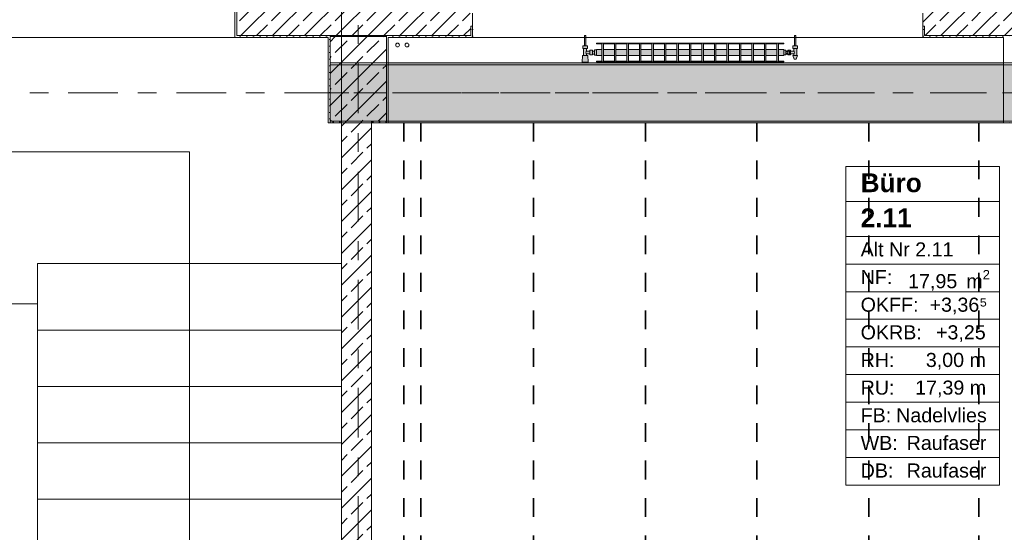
# Model space of a CAD drawing. Header units: metres. Extents: x -3.6 to 84.5, y -11 to 16.8.
# Tile 65 of 137: x 13.1 to 18.4, y 10.8 to 13.5. Entities that reach past the tile are written whole.
import ezdxf

# ---------------------------------------------------------------- set-up
doc = ezdxf.new("R2010")
doc.units = ezdxf.units.M
doc.header["$MEASUREMENT"] = 0
doc.linetypes.add('Achse', pattern=[0.2, 0.1, -0.05, 0, -0.05])
doc.linetypes.add('Strichlinie doppelt', pattern=[0.546806, 0.264583, -0.105833, 0.070556, -0.105833])
for name, color, linetype in [('155 - Bemaßung_ Beschriftung.Ausbau - Deckenelemente', 7, 'Continuous'), ('401 - Zone.Raum_ Raumbegrenzung_ Whg.', 7, 'Continuous'), ('451 - Universal.Achsen Raster', 7, 'Continuous'), ('604 - Struktur.Wand Aussen', 7, 'Continuous'), ('605 - Struktur.Wand Innen', 7, 'Continuous'), ('607 - Struktur.Stütze', 7, 'Continuous'), ('608 - Struktur.Träger', 7, 'Continuous'), ('610 - Struktur.Treppe_ Rampe', 7, 'Continuous'), ('801 - HKLSE.Heizung_ Klima_ Lüftung', 7, 'Continuous')]:
    doc.layers.add(name, color=color, linetype=linetype)
doc.styles.add('ERSTELLTER_STIL_1', font='txt')
doc.styles.add('ERSTELLTER_STIL_2', font='txt')
pattern_1 = [(45, (0, 0), (-0.0848528, 0.0848528), []), (45, (-0.04243, 0.04243), (-0.0848528, 0.0848528), [0.09, -0.03])]
pattern_2 = [(45, (0, 0), (-0.01767767, 0.01767767), [0, -0.025])]

msp = doc.modelspace()

# ---------------------------------------------------------------- hatches: boundary and pattern name
at = {"layer": '604 - Struktur.Wand Aussen', "linetype": 'Continuous', "lineweight": 0, "true_color": 0x000000}
h = msp.add_hatch(dxfattribs=at)
h.set_pattern_fill('Beton__Stahlbeton_0001', color=18, style=0, pattern_type=2)
h.set_pattern_definition(pattern_1)
h.paths.add_polyline_path([(14.273, 13.61), (14.283, 13.61), (14.283, 13.455), (15.53, 13.455), (15.53, 13.505), (15.54, 13.505), (15.54, 13.575), (15.53, 13.575), (15.5, 13.575), (15.5, 13.695), (14.273, 13.695)])
h = msp.add_hatch(dxfattribs=at)
h.set_pattern_fill('Beton__Stahlbeton_0001', color=18, style=0, pattern_type=2)
h.set_pattern_definition(pattern_1)
h.paths.add_polyline_path([(17.94, 13.505), (17.95, 13.505), (17.95, 13.455), (19.13, 13.455), (19.13, 13.505), (19.14, 13.505), (19.14, 13.575), (19.13, 13.575), (19.1, 13.575), (19.1, 13.695), (17.98, 13.695), (17.98, 13.575), (17.95, 13.575), (17.94, 13.575)])
h = msp.add_hatch(dxfattribs=at)
h.set_pattern_fill('Gips_0001', color=18, style=0, pattern_type=2)
h.set_pattern_definition(pattern_2)
h.paths.add_polyline_path([(14.283, 13.445), (14.283, 13.61), (14.273, 13.61), (14.273, 13.445)])
h = msp.add_hatch(dxfattribs=at)
h.set_pattern_fill('Gips_0001', color=18, style=0, pattern_type=2)
h.set_pattern_definition(pattern_2)
h.paths.add_polyline_path([(15.53, 13.445), (15.54, 13.445), (15.54, 13.505), (15.53, 13.505)])
h = msp.add_hatch(dxfattribs=at)
h.set_pattern_fill('Gips_0001', color=18, style=0, pattern_type=2)
h.set_pattern_definition(pattern_2)
h.paths.add_polyline_path([(17.95, 13.445), (17.95, 13.505), (17.94, 13.505), (17.94, 13.445)])
h = msp.add_hatch(dxfattribs=at)
h.set_pattern_fill('Gips_0001', color=18, style=0, pattern_type=2)
h.set_pattern_definition(pattern_2)
h.paths.add_polyline_path([(14.283, 13.445), (14.77, 13.445), (14.77, 13.455), (14.283, 13.455)])
h = msp.add_hatch(dxfattribs=at)
h.set_pattern_fill('Gips_0001', color=18, style=0, pattern_type=2)
h.set_pattern_definition(pattern_2)
h.paths.add_polyline_path([(15.09, 13.445), (15.53, 13.445), (15.53, 13.455), (15.09, 13.455)])
h = msp.add_hatch(dxfattribs=at)
h.set_pattern_fill('Gips_0001', color=18, style=0, pattern_type=2)
h.set_pattern_definition(pattern_2)
h.paths.add_polyline_path([(17.95, 13.445), (18.37, 13.445), (18.37, 13.455), (17.95, 13.455)])
at = {"layer": '605 - Struktur.Wand Innen', "linetype": 'Continuous', "lineweight": 0, "true_color": 0x000000}
h = msp.add_hatch(dxfattribs=at)
h.set_pattern_fill('Beton__Stahlbeton_0001', color=18, style=0, pattern_type=2)
h.set_pattern_definition(pattern_1)
h.paths.add_polyline_path([(15, 13), (14.84, 13), (14.84, 8.5), (15, 8.5)])
at = {"layer": '607 - Struktur.Stütze', "linetype": 'Continuous', "lineweight": 0, "true_color": 0x000000}
h = msp.add_hatch(dxfattribs=at)
h.set_pattern_fill('Gips_0001', color=18, style=0, pattern_type=2)
h.set_pattern_definition(pattern_2)
h.paths.add_polyline_path([(14.77, 13.455), (14.77, 13.445), (14.78, 13.445), (14.78, 13.45), (15.08, 13.45), (15.08, 13.445), (15.09, 13.445), (15.09, 13.455)])
h = msp.add_hatch(dxfattribs=at)
h.set_pattern_fill('Gips_0001', color=18, style=0, pattern_type=2)
h.set_pattern_definition(pattern_2)
h.paths.add_polyline_path([(14.78, 13.445), (14.77, 13.445), (14.77, 12.99), (14.84, 12.99), (14.84, 13), (14.78, 13)])
h = msp.add_hatch(dxfattribs=at)
h.set_pattern_fill('Beton__Stahlbeton_0001', color=18, style=0, pattern_type=2)
h.set_pattern_definition(pattern_1)
h.paths.add_polyline_path([(14.78, 13), (15.08, 13), (15.08, 13.45), (14.78, 13.45)])
h = msp.add_hatch(dxfattribs=at)
h.set_pattern_fill('Gips_0001', color=18, style=0, pattern_type=2)
h.set_pattern_definition(pattern_2)
h.paths.add_polyline_path([(15, 12.99), (15.09, 12.99), (15.09, 13.445), (15.08, 13.445), (15.08, 13), (15, 13)])
h = msp.add_hatch(dxfattribs=at)
h.set_pattern_fill('Gips_0001', color=18, style=0, pattern_type=2)
h.set_pattern_definition(pattern_2)
h.paths.add_polyline_path([(18.37, 13.445), (18.38, 13.445), (18.38, 13.45), (18.68, 13.45), (18.68, 13.445), (18.69, 13.445), (18.69, 13.455), (18.37, 13.455)])
h = msp.add_hatch(dxfattribs=at)
h.set_pattern_fill('Gips_0001', color=18, style=0, pattern_type=2)
h.set_pattern_definition(pattern_2)
h.paths.add_polyline_path([(18.37, 13.445), (18.37, 12.99), (18.47, 12.99), (18.47, 13), (18.38, 13), (18.38, 13.445)])
at = {"layer": '608 - Struktur.Träger', "linetype": 'Continuous', "lineweight": 0, "true_color": 0x000000}
h = msp.add_hatch(dxfattribs=at)
h.set_pattern_fill('Beton__Stahlbeton_0001', color=18, style=0, pattern_type=2)
h.set_pattern_definition(pattern_1)
h.paths.add_polyline_path([(15.09, 13.3), (14.78, 13.3), (14.78, 13), (15.09, 13), (18.37, 13), (18.69, 13), (21.97, 13), (22.29, 13), (25.57, 13), (25.89, 13), (29.17, 13), (29.49, 13), (32.77, 13), (33.09, 13), (36.37, 13), (36.69, 13), (39.97, 13), (40.29, 13), (43.57, 13), (43.89, 13), (47.17, 13), (47.48, 13), (47.48, 13.3), (47.17, 13.3), (43.89, 13.3), (43.57, 13.3), (40.29, 13.3), (39.97, 13.3), (36.69, 13.3), (36.37, 13.3), (33.09, 13.3), (32.77, 13.3), (29.49, 13.3), (29.17, 13.3), (25.89, 13.3), (25.57, 13.3), (22.29, 13.3), (21.97, 13.3), (18.69, 13.3), (18.37, 13.3)])
h = msp.add_hatch(dxfattribs=at)
h.set_pattern_fill('Gips_0001', color=18, style=0, pattern_type=2)
h.set_pattern_definition(pattern_2)
h.paths.add_polyline_path([(15.09, 13.31), (15.09, 13.3), (18.37, 13.3), (18.37, 13.31)])
h = msp.add_hatch(dxfattribs=at)
h.set_pattern_fill('Gips_0001', color=18, style=0, pattern_type=2)
h.set_pattern_definition(pattern_2)
h.paths.add_polyline_path([(15.09, 13), (15.09, 12.99), (18.37, 12.99), (18.37, 13)])
at = {"layer": '801 - HKLSE.Heizung_ Klima_ Lüftung', "linetype": 'Continuous', "lineweight": 0, "true_color": 0x3a3a3a}
for points in [[(16.2, 13.3503), (16.2, 13.3797), (16.19, 13.3797), (16.19, 13.373), (16.18, 13.373), (16.18, 13.378), (16.165, 13.378), (16.165, 13.372), (16.148, 13.372), (16.148, 13.386), (16.152, 13.386), (16.152, 13.4), (16.144, 13.4), (16.144, 13.455), (16.136, 13.455), (16.136, 13.4), (16.128, 13.4), (16.128, 13.386), (16.132, 13.386), (16.132, 13.349), (16.126, 13.349), (16.124, 13.314), (16.156, 13.314), (16.154, 13.349), (16.148, 13.349), (16.148, 13.358), (16.165, 13.358), (16.165, 13.352), (16.18, 13.352), (16.18, 13.357), (16.19, 13.357), (16.19, 13.3503)], [(17.2, 13.352), (17.21, 13.352), (17.21, 13.357), (17.22, 13.357), (17.22, 13.352), (17.235, 13.352), (17.235, 13.358), (17.252, 13.358), (17.252, 13.349), (17.248, 13.349), (17.255, 13.329), (17.265, 13.329), (17.272, 13.349), (17.268, 13.349), (17.268, 13.386), (17.272, 13.386), (17.272, 13.4), (17.264, 13.4), (17.264, 13.455), (17.256, 13.455), (17.256, 13.4), (17.248, 13.4), (17.248, 13.386), (17.252, 13.386), (17.252, 13.372), (17.235, 13.372), (17.235, 13.378), (17.22, 13.378), (17.22, 13.373), (17.21, 13.373), (17.21, 13.378), (17.2, 13.378)], [(16.2, 13.3817), (16.2, 13.3483), (16.2292, 13.3483), (16.2292, 13.3192), (16.2008, 13.3192), (16.2008, 13.315), (16.2658, 13.315), (16.2658, 13.3192), (16.2375, 13.3192), (16.2375, 13.3483), (16.2958, 13.3483), (16.2958, 13.3192), (16.2675, 13.3192), (16.2675, 13.315), (16.3325, 13.315), (16.3325, 13.3192), (16.3042, 13.3192), (16.3042, 13.3483), (16.3625, 13.3483), (16.3625, 13.3192), (16.3342, 13.3192), (16.3342, 13.315), (16.3992, 13.315), (16.3992, 13.3192), (16.3708, 13.3192), (16.3708, 13.3483), (16.4292, 13.3483), (16.4292, 13.3192), (16.4008, 13.3192), (16.4008, 13.315), (16.4658, 13.315), (16.4658, 13.3192), (16.4375, 13.3192), (16.4375, 13.3483), (16.4958, 13.3483), (16.4958, 13.3192), (16.4675, 13.3192), (16.4675, 13.315), (16.5325, 13.315), (16.5325, 13.3192), (16.5042, 13.3192), (16.5042, 13.3483), (16.5625, 13.3483), (16.5625, 13.3192), (16.5342, 13.3192), (16.5342, 13.315), (16.5992, 13.315), (16.5992, 13.3192), (16.5708, 13.3192), (16.5708, 13.3483), (16.6292, 13.3483), (16.6292, 13.3192), (16.6008, 13.3192), (16.6008, 13.315), (16.6658, 13.315), (16.6658, 13.3192), (16.6375, 13.3192), (16.6375, 13.3483), (16.6958, 13.3483), (16.6958, 13.3192), (16.6675, 13.3192), (16.6675, 13.315), (16.7325, 13.315), (16.7325, 13.3192), (16.7042, 13.3192), (16.7042, 13.3483), (16.7625, 13.3483), (16.7625, 13.3192), (16.7342, 13.3192), (16.7342, 13.315), (16.7992, 13.315), (16.7992, 13.3192), (16.7708, 13.3192), (16.7708, 13.3483), (16.8292, 13.3483), (16.8292, 13.3192), (16.8008, 13.3192), (16.8008, 13.315), (16.8658, 13.315), (16.8658, 13.3192), (16.8375, 13.3192), (16.8375, 13.3483), (16.8958, 13.3483), (16.8958, 13.3192), (16.8675, 13.3192), (16.8675, 13.315), (16.9325, 13.315), (16.9325, 13.3192), (16.9042, 13.3192), (16.9042, 13.3483), (16.9625, 13.3483), (16.9625, 13.3192), (16.9342, 13.3192), (16.9342, 13.315), (16.9992, 13.315), (16.9992, 13.3192), (16.9708, 13.3192), (16.9708, 13.3483), (17.0292, 13.3483), (17.0292, 13.3192), (17.0008, 13.3192), (17.0008, 13.315), (17.0658, 13.315), (17.0658, 13.3192), (17.0375, 13.3192), (17.0375, 13.3483), (17.0958, 13.3483), (17.0958, 13.3192), (17.0675, 13.3192), (17.0675, 13.315), (17.1325, 13.315), (17.1325, 13.3192), (17.1042, 13.3192), (17.1042, 13.3483), (17.1625, 13.3483), (17.1625, 13.3192), (17.1342, 13.3192), (17.1342, 13.315), (17.1992, 13.315), (17.1992, 13.3192), (17.1708, 13.3192), (17.1708, 13.3483), (17.2, 13.3483), (17.2, 13.3817), (17.1708, 13.3817), (17.1708, 13.4108), (17.1992, 13.4108), (17.1992, 13.415), (17.1342, 13.415), (17.1342, 13.4108), (17.1625, 13.4108), (17.1625, 13.3817), (17.1042, 13.3817), (17.1042, 13.4108), (17.1325, 13.4108), (17.1325, 13.415), (17.0675, 13.415), (17.0675, 13.4108), (17.0958, 13.4108), (17.0958, 13.3817), (17.0375, 13.3817), (17.0375, 13.4108), (17.0658, 13.4108), (17.0658, 13.415), (17.0008, 13.415), (17.0008, 13.4108), (17.0292, 13.4108), (17.0292, 13.3817), (16.9708, 13.3817), (16.9708, 13.4108), (16.9992, 13.4108), (16.9992, 13.415), (16.9342, 13.415), (16.9342, 13.4108), (16.9625, 13.4108), (16.9625, 13.3817), (16.9042, 13.3817), (16.9042, 13.4108), (16.9325, 13.4108), (16.9325, 13.415), (16.8675, 13.415), (16.8675, 13.4108), (16.8958, 13.4108), (16.8958, 13.3817), (16.8375, 13.3817), (16.8375, 13.4108), (16.8658, 13.4108), (16.8658, 13.415), (16.8008, 13.415), (16.8008, 13.4108), (16.8292, 13.4108), (16.8292, 13.3817), (16.7708, 13.3817), (16.7708, 13.4108), (16.7992, 13.4108), (16.7992, 13.415), (16.7342, 13.415), (16.7342, 13.4108), (16.7625, 13.4108), (16.7625, 13.3817), (16.7042, 13.3817), (16.7042, 13.4108), (16.7325, 13.4108), (16.7325, 13.415), (16.6675, 13.415), (16.6675, 13.4108), (16.6958, 13.4108), (16.6958, 13.3817), (16.6375, 13.3817), (16.6375, 13.4108), (16.6658, 13.4108), (16.6658, 13.415), (16.6008, 13.415), (16.6008, 13.4108), (16.6292, 13.4108), (16.6292, 13.3817), (16.5708, 13.3817), (16.5708, 13.4108), (16.5992, 13.4108), (16.5992, 13.415), (16.5342, 13.415), (16.5342, 13.4108), (16.5625, 13.4108), (16.5625, 13.3817), (16.5042, 13.3817), (16.5042, 13.4108), (16.5325, 13.4108), (16.5325, 13.415), (16.4675, 13.415), (16.4675, 13.4108), (16.4958, 13.4108), (16.4958, 13.3817), (16.4375, 13.3817), (16.4375, 13.4108), (16.4658, 13.4108), (16.4658, 13.415), (16.4008, 13.415), (16.4008, 13.4108), (16.4292, 13.4108), (16.4292, 13.3817), (16.3708, 13.3817), (16.3708, 13.4108), (16.3992, 13.4108), (16.3992, 13.415), (16.3342, 13.415), (16.3342, 13.4108), (16.3625, 13.4108), (16.3625, 13.3817), (16.3042, 13.3817), (16.3042, 13.4108), (16.3325, 13.4108), (16.3325, 13.415), (16.2675, 13.415), (16.2675, 13.4108), (16.2958, 13.4108), (16.2958, 13.3817), (16.2375, 13.3817), (16.2375, 13.4108), (16.2658, 13.4108), (16.2658, 13.415), (16.2008, 13.415), (16.2008, 13.4108), (16.2292, 13.4108), (16.2292, 13.3817)]]:
    msp.add_hatch(color=250, dxfattribs=at).paths.add_polyline_path(points)

# ---------------------------------------------------------------- linework, layer by layer
at = {"layer": '155 - Bemaßung_ Beschriftung.Ausbau - Deckenelemente', "color": 7, "linetype": 'Achse', "lineweight": 35}
for p, q in [((15.174, 12.99), (15.174, 8.51)), ((15.264, 12.99), (15.264, 8.51)), ((15.865, 12.99), (15.865, 8.51)), ((16.462, 12.99), (16.462, 8.51)), ((17.056, 12.99), (17.056, 8.51)), ((17.652, 12.99), (17.652, 8.51)), ((18.24, 12.99), (18.24, 8.51))]:
    msp.add_line(p, q, dxfattribs=at)
at = {"layer": '401 - Zone.Raum_ Raumbegrenzung_ Whg.', "color": 7, "linetype": 'Continuous', "lineweight": 9}
for p, q in [((18.3492, 12.7583), (17.5304, 12.7583)), ((17.5304, 12.7583), (17.5304, 11.0591)), ((17.5304, 12.7583), (18.3492, 12.7583)), ((17.5304, 12.5716), (17.5304, 12.7583)), ((18.3492, 11.0591), (18.3492, 12.7583)), ((18.3492, 12.7583), (18.3492, 12.5716)), ((18.3492, 12.5716), (17.5304, 12.5716)), ((17.5304, 12.5716), (18.3492, 12.5716)), ((17.5304, 12.385), (17.5304, 12.5716)), ((18.3492, 12.5716), (18.3492, 12.385)), ((18.3492, 12.385), (17.5304, 12.385)), ((17.5304, 12.385), (18.3492, 12.385)), ((17.5304, 12.2377), (17.5304, 12.385)), ((18.3492, 12.385), (18.3492, 12.2377)), ((18.3492, 12.2377), (17.5304, 12.2377)), ((17.5304, 12.2377), (18.3492, 12.2377)), ((17.5304, 12.0904), (17.5304, 12.2377)), ((18.3492, 12.2377), (18.3492, 12.0904)), ((18.3492, 12.0904), (17.5304, 12.0904)), ((17.5304, 12.0904), (18.3492, 12.0904)), ((17.5304, 11.9431), (17.5304, 12.0904)), ((18.3492, 12.0904), (18.3492, 11.9431)), ((18.3492, 11.9431), (17.5304, 11.9431)), ((17.5304, 11.9431), (18.3492, 11.9431)), ((17.5304, 11.7958), (17.5304, 11.9431)), ((18.3492, 11.9431), (18.3492, 11.7958)), ((18.3492, 11.7958), (17.5304, 11.7958)), ((17.5304, 11.7958), (18.3492, 11.7958)), ((17.5304, 11.6484), (17.5304, 11.7958)), ((18.3492, 11.7958), (18.3492, 11.6484)), ((18.3492, 11.6484), (17.5304, 11.6484)), ((17.5304, 11.6484), (18.3492, 11.6484)), ((17.5304, 11.5011), (17.5304, 11.6484)), ((18.3492, 11.6484), (18.3492, 11.5011)), ((18.3492, 11.5011), (17.5304, 11.5011)), ((17.5304, 11.5011), (18.3492, 11.5011)), ((17.5304, 11.3538), (17.5304, 11.5011)), ((18.3492, 11.5011), (18.3492, 11.3538)), ((18.3492, 11.3538), (17.5304, 11.3538)), ((17.5304, 11.3538), (18.3492, 11.3538)), ((17.5304, 11.2065), (17.5304, 11.3538)), ((18.3492, 11.3538), (18.3492, 11.2065)), ((18.3492, 11.2065), (17.5304, 11.2065)), ((17.5304, 11.2065), (18.3492, 11.2065)), ((17.5304, 11.0591), (17.5304, 11.2065)), ((18.3492, 11.2065), (18.3492, 11.0591)), ((17.5304, 11.0591), (18.3492, 11.0591)), ((18.3492, 11.0591), (17.5304, 11.0591))]:
    msp.add_line(p, q, dxfattribs=at)
at = {"layer": '451 - Universal.Achsen Raster', "color": 160, "linetype": 'Strichlinie doppelt', "lineweight": 9, "true_color": 0x3232ff}
for p, q in [((14.93, -10.585), (14.93, 16.355)), ((64.935, 13.15), (-3.175, 13.15))]:
    msp.add_line(p, q, dxfattribs=at)
at = {"layer": '604 - Struktur.Wand Aussen', "color": 7, "linetype": 'Continuous', "lineweight": 5}
for p, q in [((14.273, 13.61), (14.273, 13.455)), ((15.53, 13.505), (15.54, 13.505)), ((15.54, 13.505), (15.54, 13.455)), ((17.94, 13.505), (17.94, 13.455)), ((17.95, 13.505), (17.94, 13.505)), ((14.273, 13.455), (14.273, 13.445)), ((14.283, 13.445), (14.273, 13.445)), ((15.53, 13.445), (15.54, 13.445)), ((15.54, 13.455), (15.54, 13.445)), ((17.94, 13.455), (17.94, 13.445)), ((17.95, 13.445), (17.94, 13.445))]:
    msp.add_line(p, q, dxfattribs=at)
at = {"layer": '604 - Struktur.Wand Aussen', "color": 7, "linetype": 'Continuous', "lineweight": 13}
for p, q in [((14.283, 13.455), (14.283, 13.61)), ((15.54, 13.575), (15.54, 13.505)), ((17.94, 13.575), (17.94, 13.505)), ((15.53, 13.455), (15.53, 13.505)), ((17.95, 13.455), (17.95, 13.505)), ((11.975, 13.445), (14.273, 13.445)), ((14.283, 13.455), (15.53, 13.455)), ((15.54, 13.445), (17.94, 13.445)), ((17.95, 13.455), (19.13, 13.455))]:
    msp.add_line(p, q, dxfattribs=at)
at = {"layer": '604 - Struktur.Wand Aussen', "color": 7, "linetype": 'Continuous', "lineweight": 5, "flags": 128}
for points in [[(14.283, 13.445), (14.77, 13.445)], [(15.09, 13.445), (15.53, 13.445)], [(17.95, 13.445), (18.37, 13.445)]]:
    msp.add_lwpolyline(points, dxfattribs=at)
at = {"layer": '605 - Struktur.Wand Innen', "color": 7, "linetype": 'Continuous', "lineweight": 18, "flags": 128}
for points in [[(14.84, 13), (14.84, 8.5)], [(15, 8.5), (15, 13)]]:
    msp.add_lwpolyline(points, dxfattribs=at)
at = {"layer": '607 - Struktur.Stütze', "color": 7, "linetype": 'Continuous', "lineweight": 5, "flags": 128}
for points in [[(14.77, 13.445), (14.77, 12.99), (14.84, 12.99)], [(15, 12.99), (15.09, 12.99), (15.09, 13.445)], [(18.37, 13.445), (18.37, 12.99), (18.47, 12.99)]]:
    msp.add_lwpolyline(points, dxfattribs=at)
at = {"layer": '607 - Struktur.Stütze', "color": 7, "linetype": 'Continuous', "lineweight": 13, "flags": 128}
msp.add_lwpolyline([(14.78, 13), (15.08, 13), (15.08, 13.45), (14.78, 13.45)], close=True, dxfattribs=at)
at = {"layer": '608 - Struktur.Träger', "color": 7, "linetype": 'Continuous', "lineweight": 13}
for p, q in [((14.78, 13.31), (47.48, 13.31)), ((14.78, 12.99), (14.78, 13.31)), ((15.09, 13.3), (14.78, 13.3)), ((18.37, 13.3), (15.09, 13.3)), ((18.69, 13.3), (18.37, 13.3)), ((14.78, 12.99), (47.48, 12.99))]:
    msp.add_line(p, q, dxfattribs=at)
at = {"layer": '608 - Struktur.Träger', "color": 7, "linetype": 'Continuous', "lineweight": 9}
msp.add_line((14.78, 13.3), (14.78, 13), dxfattribs=at)
at = {"layer": '608 - Struktur.Träger', "color": 7, "linetype": 'Continuous', "lineweight": 5}
for p, q in [((15.09, 13.31), (15.09, 13.3)), ((18.37, 13.31), (15.09, 13.31)), ((18.37, 13.31), (18.37, 13.3)), ((15.09, 13), (15.09, 12.99)), ((18.37, 12.99), (15.09, 12.99)), ((18.37, 13), (18.37, 12.99))]:
    msp.add_line(p, q, dxfattribs=at)
at = {"layer": '608 - Struktur.Träger', "color": 7, "linetype": 'Achse', "lineweight": 9}
msp.add_line((14.78, 13.15), (47.48, 13.15), dxfattribs=at)
at = {"layer": '608 - Struktur.Träger', "color": 7, "linetype": 'Continuous', "lineweight": 13, "flags": 128}
msp.add_lwpolyline([(47.48, 13), (47.17, 13), (43.89, 13), (43.57, 13), (40.29, 13), (39.97, 13), (36.69, 13), (36.37, 13), (33.09, 13), (32.77, 13), (29.49, 13), (29.17, 13), (25.89, 13), (25.57, 13), (22.29, 13), (21.97, 13), (18.69, 13), (18.37, 13), (15.09, 13), (14.78, 13)], dxfattribs=at)
at = {"layer": '610 - Struktur.Treppe_ Rampe', "color": 7, "linetype": 'Continuous', "lineweight": 18}
for p, q in [((14.84, 11.885), (14.84, 13.645)), ((14.03, 12.835), (12.22, 12.835)), ((14.03, 11.885), (14.03, 12.835)), ((13.03, 12.025), (13.22, 12.025)), ((13.22, 12.025), (13.22, 11.885)), ((14.84, 11.885), (13.22, 11.885)), ((13.22, 11.885), (13.22, 11.585)), ((13.22, 11.885), (14.84, 11.885)), ((14.03, 9.185), (14.03, 11.885)), ((14.84, 11.585), (14.84, 11.885)), ((14.84, 11.585), (13.22, 11.585)), ((13.22, 11.585), (13.22, 11.285)), ((13.22, 11.585), (14.84, 11.585)), ((14.84, 11.285), (14.84, 11.585)), ((14.84, 11.285), (13.22, 11.285)), ((13.22, 11.285), (13.22, 10.985)), ((13.22, 11.285), (14.84, 11.285)), ((14.84, 10.985), (14.84, 11.285)), ((14.84, 10.985), (13.22, 10.985)), ((13.22, 10.985), (13.22, 10.685)), ((13.22, 10.985), (14.84, 10.985)), ((14.84, 10.685), (14.84, 10.985))]:
    msp.add_line(p, q, dxfattribs=at)
at = {"layer": '610 - Struktur.Treppe_ Rampe', "color": 7, "linetype": 'Continuous', "lineweight": 13}
for p, q in [((14.84, 12.2397), (14.84, 13.645)), ((13.22, 12.2397), (13.22, 12.025)), ((14.84, 12.2397), (13.22, 12.2397)), ((14.84, 11.885), (14.84, 12.2397)), ((13.03, 12.025), (13.22, 12.025)), ((13.22, 12.025), (13.22, 11.885)), ((13.22, 11.885), (13.22, 8.885)), ((14.84, 8.885), (14.84, 11.885))]:
    msp.add_line(p, q, dxfattribs=at)
at = {"layer": '801 - HKLSE.Heizung_ Klima_ Lüftung', "color": 7, "linetype": 'Continuous', "lineweight": 5, "true_color": 0xebebeb}
for p, q in [((16.1372, 13.455), (16.136, 13.455)), ((16.136, 13.455), (16.136, 13.4)), ((16.14, 13.455), (16.1372, 13.455)), ((16.1428, 13.455), (16.14, 13.455)), ((16.144, 13.455), (16.1428, 13.455)), ((16.144, 13.455), (16.144, 13.4)), ((17.256, 13.455), (17.2572, 13.455)), ((17.256, 13.455), (17.256, 13.4)), ((17.2572, 13.455), (17.26, 13.455)), ((17.26, 13.455), (17.2628, 13.455)), ((17.2628, 13.455), (17.264, 13.455)), ((17.264, 13.455), (17.264, 13.4)), ((16.134, 13.4), (16.128, 13.4)), ((16.128, 13.4), (16.128, 13.386)), ((16.146, 13.4), (16.134, 13.4)), ((16.1372, 13.4), (16.136, 13.4)), ((16.14, 13.4), (16.1372, 13.4)), ((16.1428, 13.4), (16.14, 13.4)), ((16.144, 13.4), (16.1428, 13.4)), ((16.152, 13.4), (16.146, 13.4)), ((16.152, 13.4), (16.152, 13.386)), ((16.2008, 13.415), (16.2008, 13.4108)), ((16.2658, 13.415), (16.2008, 13.415)), ((16.2008, 13.415), (16.2008, 13.4108)), ((16.2008, 13.4108), (16.2292, 13.4108)), ((16.2292, 13.4108), (16.2292, 13.3192)), ((16.2375, 13.3192), (16.2375, 13.4108)), ((16.2375, 13.4108), (16.2658, 13.4108)), ((16.2658, 13.4108), (16.2658, 13.415)), ((16.2675, 13.415), (16.2675, 13.4108)), ((16.3325, 13.415), (16.2675, 13.415)), ((16.2675, 13.415), (16.2675, 13.4108)), ((16.2675, 13.4108), (16.2958, 13.4108)), ((16.2958, 13.4108), (16.2958, 13.3192)), ((16.3042, 13.3192), (16.3042, 13.4108)), ((16.3042, 13.4108), (16.3325, 13.4108)), ((16.3325, 13.4108), (16.3325, 13.415)), ((16.3325, 13.4108), (16.3325, 13.415)), ((16.3992, 13.415), (16.3342, 13.415)), ((16.3342, 13.415), (16.3342, 13.4108)), ((16.3342, 13.4108), (16.3625, 13.4108)), ((16.3625, 13.4108), (16.3625, 13.3192)), ((16.3708, 13.3192), (16.3708, 13.4108)), ((16.3708, 13.4108), (16.3992, 13.4108)), ((16.3992, 13.4108), (16.3992, 13.415)), ((16.3992, 13.4108), (16.3992, 13.415)), ((16.4658, 13.415), (16.4008, 13.415)), ((16.4008, 13.415), (16.4008, 13.4108)), ((16.4008, 13.4108), (16.4292, 13.4108)), ((16.4292, 13.4108), (16.4292, 13.3192)), ((16.4375, 13.3192), (16.4375, 13.4108)), ((16.4375, 13.4108), (16.4658, 13.4108)), ((16.4658, 13.4108), (16.4658, 13.415)), ((16.4675, 13.415), (16.4675, 13.4108)), ((16.5325, 13.415), (16.4675, 13.415)), ((16.4675, 13.415), (16.4675, 13.4108)), ((16.4675, 13.4108), (16.4958, 13.4108)), ((16.4958, 13.4108), (16.4958, 13.3192)), ((16.5042, 13.3192), (16.5042, 13.4108)), ((16.5042, 13.4108), (16.5325, 13.4108)), ((16.5325, 13.4108), (16.5325, 13.415)), ((16.5325, 13.4108), (16.5325, 13.415)), ((16.5992, 13.415), (16.5342, 13.415)), ((16.5342, 13.415), (16.5342, 13.4108)), ((16.5342, 13.4108), (16.5625, 13.4108)), ((16.5625, 13.4108), (16.5625, 13.3192)), ((16.5708, 13.3192), (16.5708, 13.4108)), ((16.5708, 13.4108), (16.5992, 13.4108)), ((16.5992, 13.4108), (16.5992, 13.415)), ((16.6008, 13.415), (16.6008, 13.4108)), ((16.6658, 13.415), (16.6008, 13.415)), ((16.6008, 13.415), (16.6008, 13.4108)), ((16.6008, 13.4108), (16.6292, 13.4108)), ((16.6292, 13.4108), (16.6292, 13.3192)), ((16.6375, 13.3192), (16.6375, 13.4108)), ((16.6375, 13.4108), (16.6658, 13.4108)), ((16.6658, 13.4108), (16.6658, 13.415)), ((16.7325, 13.415), (16.6675, 13.415)), ((16.6675, 13.415), (16.6675, 13.4108)), ((16.6675, 13.4108), (16.6958, 13.4108)), ((16.6958, 13.4108), (16.6958, 13.3192)), ((16.7042, 13.3192), (16.7042, 13.4108)), ((16.7042, 13.4108), (16.7325, 13.4108)), ((16.7325, 13.4108), (16.7325, 13.415)), ((16.7325, 13.4108), (16.7325, 13.415)), ((16.7992, 13.415), (16.7342, 13.415)), ((16.7342, 13.415), (16.7342, 13.4108)), ((16.7342, 13.4108), (16.7625, 13.4108)), ((16.7625, 13.4108), (16.7625, 13.3192)), ((16.7708, 13.3192), (16.7708, 13.4108)), ((16.7708, 13.4108), (16.7992, 13.4108)), ((16.7992, 13.4108), (16.7992, 13.415)), ((16.7992, 13.4108), (16.7992, 13.415)), ((16.8008, 13.415), (16.8008, 13.4108)), ((16.8658, 13.415), (16.8008, 13.415)), ((16.8008, 13.415), (16.8008, 13.4108)), ((16.8008, 13.4108), (16.8292, 13.4108)), ((16.8292, 13.4108), (16.8292, 13.3192)), ((16.8375, 13.3192), (16.8375, 13.4108)), ((16.8375, 13.4108), (16.8658, 13.4108)), ((16.8658, 13.4108), (16.8658, 13.415)), ((16.9325, 13.415), (16.8675, 13.415)), ((16.8675, 13.415), (16.8675, 13.4108)), ((16.8675, 13.4108), (16.8958, 13.4108)), ((16.8958, 13.4108), (16.8958, 13.3192)), ((16.9042, 13.3192), (16.9042, 13.4108)), ((16.9042, 13.4108), (16.9325, 13.4108)), ((16.9325, 13.4108), (16.9325, 13.415)), ((16.9992, 13.415), (16.9342, 13.415)), ((16.9342, 13.415), (16.9342, 13.4108)), ((16.9342, 13.4108), (16.9625, 13.4108)), ((16.9625, 13.4108), (16.9625, 13.3192)), ((16.9708, 13.3192), (16.9708, 13.4108)), ((16.9708, 13.4108), (16.9992, 13.4108)), ((16.9992, 13.4108), (16.9992, 13.415)), ((16.9992, 13.4108), (16.9992, 13.415)), ((17.0008, 13.415), (17.0008, 13.4108)), ((17.0658, 13.415), (17.0008, 13.415)), ((17.0008, 13.415), (17.0008, 13.4108)), ((17.0008, 13.4108), (17.0292, 13.4108)), ((17.0292, 13.4108), (17.0292, 13.3192)), ((17.0375, 13.3192), (17.0375, 13.4108)), ((17.0375, 13.4108), (17.0658, 13.4108)), ((17.0658, 13.4108), (17.0658, 13.415)), ((17.0675, 13.415), (17.0675, 13.4108)), ((17.1325, 13.415), (17.0675, 13.415)), ((17.0675, 13.415), (17.0675, 13.4108)), ((17.0675, 13.4108), (17.0958, 13.4108)), ((17.0958, 13.4108), (17.0958, 13.3192)), ((17.1042, 13.3192), (17.1042, 13.4108)), ((17.1042, 13.4108), (17.1325, 13.4108)), ((17.1325, 13.4108), (17.1325, 13.415)), ((17.1325, 13.4108), (17.1325, 13.415)), ((17.1342, 13.415), (17.1342, 13.4108)), ((17.1992, 13.415), (17.1342, 13.415)), ((17.1342, 13.415), (17.1342, 13.4108)), ((17.1342, 13.4108), (17.1625, 13.4108)), ((17.1625, 13.4108), (17.1625, 13.3192)), ((17.1708, 13.3192), (17.1708, 13.4108)), ((17.1708, 13.4108), (17.1992, 13.4108)), ((17.1992, 13.4108), (17.1992, 13.415)), ((17.248, 13.4), (17.254, 13.4)), ((17.248, 13.4), (17.248, 13.386)), ((17.254, 13.4), (17.266, 13.4)), ((17.256, 13.4), (17.2572, 13.4)), ((17.2572, 13.4), (17.26, 13.4)), ((17.26, 13.4), (17.2628, 13.4)), ((17.2628, 13.4), (17.264, 13.4)), ((17.266, 13.4), (17.272, 13.4)), ((17.272, 13.4), (17.272, 13.386)), ((16.126, 13.349), (16.124, 13.314)), ((16.1301, 13.349), (16.126, 13.349)), ((16.134, 13.386), (16.128, 13.386)), ((16.14, 13.349), (16.1301, 13.349)), ((16.132, 13.386), (16.132, 13.349)), ((16.146, 13.386), (16.134, 13.386)), ((16.1499, 13.349), (16.14, 13.349)), ((16.1453, 13.3679), (16.1439, 13.365)), ((16.1439, 13.365), (16.1453, 13.3621)), ((16.1463, 13.3699), (16.1458, 13.3689)), ((16.1458, 13.3611), (16.1463, 13.3601)), ((16.152, 13.386), (16.146, 13.386)), ((16.148, 13.372), (16.1463, 13.3699)), ((16.1463, 13.3601), (16.148, 13.358)), ((16.148, 13.386), (16.148, 13.372)), ((16.148, 13.372), (16.165, 13.372)), ((16.148, 13.358), (16.148, 13.349)), ((16.148, 13.358), (16.165, 13.358)), ((16.154, 13.349), (16.1499, 13.349)), ((16.154, 13.349), (16.156, 13.314)), ((16.165, 13.378), (16.165, 13.3715)), ((16.165, 13.378), (16.18, 13.378)), ((16.165, 13.3715), (16.165, 13.3585)), ((16.165, 13.3585), (16.165, 13.352)), ((16.165, 13.352), (16.18, 13.352)), ((16.18, 13.378), (16.18, 13.3715)), ((16.18, 13.373), (16.19, 13.373)), ((16.18, 13.3715), (16.18, 13.3585)), ((16.18, 13.3585), (16.18, 13.352)), ((16.18, 13.357), (16.19, 13.357)), ((16.19, 13.3797), (16.19, 13.365)), ((16.19, 13.3797), (16.2, 13.3797)), ((16.19, 13.3797), (16.19, 13.365)), ((16.19, 13.3797), (16.2, 13.3797)), ((16.19, 13.373), (16.19, 13.3707)), ((16.19, 13.3707), (16.19, 13.365)), ((16.19, 13.365), (16.19, 13.3503)), ((16.19, 13.365), (16.19, 13.3503)), ((16.19, 13.365), (16.19, 13.3593)), ((16.19, 13.3593), (16.19, 13.357)), ((16.19, 13.3503), (16.2, 13.3503)), ((16.19, 13.3503), (16.2, 13.3503)), ((16.19, 13.3503), (16.2, 13.3503)), ((16.19, 13.3503), (16.2, 13.3503)), ((16.2, 13.3817), (16.2, 13.3768)), ((16.2, 13.3817), (16.2292, 13.3817)), ((16.2, 13.3768), (16.2, 13.365)), ((16.2, 13.365), (16.2, 13.3532)), ((16.2, 13.3532), (16.2, 13.3483)), ((16.2, 13.3483), (16.2292, 13.3483)), ((16.2375, 13.3817), (16.2958, 13.3817)), ((16.2375, 13.3483), (16.2958, 13.3483)), ((16.3042, 13.3817), (16.3625, 13.3817)), ((16.3042, 13.3483), (16.3625, 13.3483)), ((16.3708, 13.3817), (16.4292, 13.3817)), ((16.3708, 13.3483), (16.4292, 13.3483)), ((16.4375, 13.3817), (16.4958, 13.3817)), ((16.4375, 13.3483), (16.4958, 13.3483)), ((16.5042, 13.3817), (16.5625, 13.3817)), ((16.5042, 13.3483), (16.5625, 13.3483)), ((16.5708, 13.3817), (16.6292, 13.3817)), ((16.5708, 13.3483), (16.6292, 13.3483)), ((16.6375, 13.3817), (16.6958, 13.3817)), ((16.6375, 13.3483), (16.6958, 13.3483)), ((16.7042, 13.3817), (16.7625, 13.3817)), ((16.7042, 13.3483), (16.7625, 13.3483)), ((16.7708, 13.3817), (16.8292, 13.3817)), ((16.7708, 13.3483), (16.8292, 13.3483)), ((16.8375, 13.3817), (16.8958, 13.3817)), ((16.8375, 13.3483), (16.8958, 13.3483)), ((16.9042, 13.3817), (16.9625, 13.3817)), ((16.9042, 13.3483), (16.9625, 13.3483)), ((16.9708, 13.3817), (17.0292, 13.3817)), ((16.9708, 13.3483), (17.0292, 13.3483)), ((17.0375, 13.3817), (17.0958, 13.3817)), ((17.0375, 13.3483), (17.0958, 13.3483)), ((17.1042, 13.3817), (17.1625, 13.3817)), ((17.1042, 13.3483), (17.1625, 13.3483)), ((17.1708, 13.3817), (17.2, 13.3817)), ((17.1708, 13.3483), (17.2, 13.3483)), ((17.2, 13.3817), (17.2, 13.3768)), ((17.2, 13.378), (17.21, 13.378)), ((17.2, 13.3768), (17.2, 13.365)), ((17.2, 13.365), (17.2, 13.3532)), ((17.2, 13.3532), (17.2, 13.3483)), ((17.2, 13.352), (17.21, 13.352)), ((17.2, 13.352), (17.21, 13.352)), ((17.2, 13.352), (17.21, 13.352)), ((17.2, 13.352), (17.21, 13.352)), ((17.21, 13.378), (17.21, 13.365)), ((17.22, 13.373), (17.21, 13.373)), ((17.21, 13.3693), (17.22, 13.3693)), ((17.21, 13.365), (17.21, 13.352)), ((17.21, 13.3607), (17.22, 13.3607)), ((17.22, 13.357), (17.21, 13.357)), ((17.22, 13.373), (17.22, 13.378)), ((17.22, 13.378), (17.22, 13.3715)), ((17.235, 13.378), (17.22, 13.378)), ((17.22, 13.373), (17.22, 13.3707)), ((17.22, 13.373), (17.23, 13.373)), ((17.22, 13.373), (17.22, 13.3707)), ((17.22, 13.3715), (17.22, 13.3693)), ((17.22, 13.3707), (17.22, 13.365)), ((17.22, 13.3707), (17.22, 13.3693)), ((17.22, 13.3693), (17.22, 13.365)), ((17.22, 13.365), (17.22, 13.3607)), ((17.22, 13.365), (17.22, 13.3593)), ((17.22, 13.3607), (17.22, 13.3585)), ((17.22, 13.3607), (17.22, 13.3593)), ((17.22, 13.3593), (17.22, 13.357)), ((17.22, 13.3593), (17.22, 13.357)), ((17.22, 13.3585), (17.22, 13.352)), ((17.22, 13.357), (17.23, 13.357)), ((17.22, 13.352), (17.22, 13.357)), ((17.235, 13.352), (17.22, 13.352)), ((17.23, 13.373), (17.23, 13.3707)), ((17.23, 13.3707), (17.23, 13.365)), ((17.23, 13.365), (17.23, 13.3593)), ((17.23, 13.3593), (17.23, 13.357)), ((17.235, 13.378), (17.235, 13.3715)), ((17.252, 13.372), (17.235, 13.372)), ((17.235, 13.3715), (17.235, 13.3585)), ((17.235, 13.3585), (17.235, 13.352)), ((17.252, 13.358), (17.235, 13.358)), ((17.248, 13.386), (17.254, 13.386)), ((17.248, 13.349), (17.2515, 13.349)), ((17.248, 13.349), (17.255, 13.329)), ((17.2515, 13.349), (17.26, 13.349)), ((17.252, 13.386), (17.252, 13.372)), ((17.252, 13.372), (17.2537, 13.3699)), ((17.2537, 13.3601), (17.252, 13.358)), ((17.252, 13.358), (17.252, 13.349)), ((17.2537, 13.3699), (17.2542, 13.3689)), ((17.2542, 13.3611), (17.2537, 13.3601)), ((17.254, 13.386), (17.266, 13.386)), ((17.2547, 13.3679), (17.2561, 13.365)), ((17.2561, 13.365), (17.2547, 13.3621)), ((17.26, 13.349), (17.2685, 13.349)), ((17.272, 13.349), (17.265, 13.329)), ((17.266, 13.386), (17.272, 13.386)), ((17.268, 13.386), (17.268, 13.349)), ((17.2685, 13.349), (17.272, 13.349)), ((16.1287, 13.314), (16.124, 13.314)), ((16.124, 13.314), (16.1287, 13.314)), ((16.14, 13.314), (16.1287, 13.314)), ((16.1287, 13.314), (16.14, 13.314)), ((16.1513, 13.314), (16.14, 13.314)), ((16.14, 13.314), (16.1513, 13.314)), ((16.1513, 13.314), (16.156, 13.314)), ((16.156, 13.314), (16.1513, 13.314)), ((16.2008, 13.3192), (16.2008, 13.315)), ((16.2292, 13.3192), (16.2008, 13.3192)), ((16.2008, 13.3192), (16.2008, 13.315)), ((16.2008, 13.315), (16.2658, 13.315)), ((16.2008, 13.315), (16.2658, 13.315)), ((16.2658, 13.3192), (16.2375, 13.3192)), ((16.2658, 13.315), (16.2658, 13.3192)), ((16.2675, 13.3192), (16.2675, 13.315)), ((16.2958, 13.3192), (16.2675, 13.3192)), ((16.2675, 13.3192), (16.2675, 13.315)), ((16.2675, 13.315), (16.3325, 13.315)), ((16.2675, 13.315), (16.3325, 13.315)), ((16.3325, 13.3192), (16.3042, 13.3192)), ((16.3325, 13.315), (16.3325, 13.3192)), ((16.3325, 13.315), (16.3325, 13.3192)), ((16.3625, 13.3192), (16.3342, 13.3192)), ((16.3342, 13.3192), (16.3342, 13.315)), ((16.3342, 13.315), (16.3992, 13.315)), ((16.3342, 13.315), (16.3992, 13.315)), ((16.3992, 13.3192), (16.3708, 13.3192)), ((16.3992, 13.315), (16.3992, 13.3192)), ((16.3992, 13.315), (16.3992, 13.3192)), ((16.4292, 13.3192), (16.4008, 13.3192)), ((16.4008, 13.3192), (16.4008, 13.315)), ((16.4008, 13.315), (16.4658, 13.315)), ((16.4008, 13.315), (16.4658, 13.315)), ((16.4658, 13.3192), (16.4375, 13.3192)), ((16.4658, 13.315), (16.4658, 13.3192)), ((16.4675, 13.3192), (16.4675, 13.315)), ((16.4958, 13.3192), (16.4675, 13.3192)), ((16.4675, 13.3192), (16.4675, 13.315)), ((16.4675, 13.315), (16.5325, 13.315)), ((16.4675, 13.315), (16.5325, 13.315)), ((16.5325, 13.3192), (16.5042, 13.3192)), ((16.5325, 13.315), (16.5325, 13.3192)), ((16.5325, 13.315), (16.5325, 13.3192)), ((16.5625, 13.3192), (16.5342, 13.3192)), ((16.5342, 13.3192), (16.5342, 13.315)), ((16.5342, 13.315), (16.5992, 13.315)), ((16.5342, 13.315), (16.5992, 13.315)), ((16.5992, 13.3192), (16.5708, 13.3192)), ((16.5992, 13.315), (16.5992, 13.3192)), ((16.6008, 13.3192), (16.6008, 13.315)), ((16.6292, 13.3192), (16.6008, 13.3192)), ((16.6008, 13.3192), (16.6008, 13.315)), ((16.6008, 13.315), (16.6658, 13.315)), ((16.6008, 13.315), (16.6658, 13.315)), ((16.6658, 13.3192), (16.6375, 13.3192)), ((16.6658, 13.315), (16.6658, 13.3192)), ((16.6958, 13.3192), (16.6675, 13.3192)), ((16.6675, 13.3192), (16.6675, 13.315)), ((16.6675, 13.315), (16.7325, 13.315)), ((16.6675, 13.315), (16.7325, 13.315)), ((16.7325, 13.3192), (16.7042, 13.3192)), ((16.7325, 13.315), (16.7325, 13.3192)), ((16.7325, 13.315), (16.7325, 13.3192)), ((16.7625, 13.3192), (16.7342, 13.3192)), ((16.7342, 13.3192), (16.7342, 13.315)), ((16.7342, 13.315), (16.7992, 13.315)), ((16.7342, 13.315), (16.7992, 13.315)), ((16.7992, 13.3192), (16.7708, 13.3192)), ((16.7992, 13.315), (16.7992, 13.3192)), ((16.7992, 13.315), (16.7992, 13.3192)), ((16.8008, 13.3192), (16.8008, 13.315)), ((16.8292, 13.3192), (16.8008, 13.3192)), ((16.8008, 13.3192), (16.8008, 13.315)), ((16.8008, 13.315), (16.8658, 13.315)), ((16.8008, 13.315), (16.8658, 13.315)), ((16.8658, 13.3192), (16.8375, 13.3192)), ((16.8658, 13.315), (16.8658, 13.3192)), ((16.8958, 13.3192), (16.8675, 13.3192)), ((16.8675, 13.3192), (16.8675, 13.315)), ((16.8675, 13.315), (16.9325, 13.315)), ((16.8675, 13.315), (16.9325, 13.315)), ((16.9325, 13.3192), (16.9042, 13.3192)), ((16.9325, 13.315), (16.9325, 13.3192)), ((16.9625, 13.3192), (16.9342, 13.3192)), ((16.9342, 13.3192), (16.9342, 13.315)), ((16.9342, 13.315), (16.9992, 13.315)), ((16.9342, 13.315), (16.9992, 13.315)), ((16.9992, 13.3192), (16.9708, 13.3192)), ((16.9992, 13.315), (16.9992, 13.3192)), ((16.9992, 13.315), (16.9992, 13.3192)), ((17.0008, 13.3192), (17.0008, 13.315)), ((17.0292, 13.3192), (17.0008, 13.3192)), ((17.0008, 13.3192), (17.0008, 13.315)), ((17.0008, 13.315), (17.0658, 13.315)), ((17.0008, 13.315), (17.0658, 13.315)), ((17.0658, 13.3192), (17.0375, 13.3192)), ((17.0658, 13.315), (17.0658, 13.3192)), ((17.0675, 13.3192), (17.0675, 13.315)), ((17.0958, 13.3192), (17.0675, 13.3192)), ((17.0675, 13.3192), (17.0675, 13.315)), ((17.0675, 13.315), (17.1325, 13.315)), ((17.0675, 13.315), (17.1325, 13.315)), ((17.1325, 13.3192), (17.1042, 13.3192)), ((17.1325, 13.315), (17.1325, 13.3192)), ((17.1325, 13.315), (17.1325, 13.3192)), ((17.1342, 13.3192), (17.1342, 13.315)), ((17.1625, 13.3192), (17.1342, 13.3192)), ((17.1342, 13.3192), (17.1342, 13.315)), ((17.1342, 13.315), (17.1992, 13.315)), ((17.1342, 13.315), (17.1992, 13.315)), ((17.1992, 13.3192), (17.1708, 13.3192)), ((17.1992, 13.315), (17.1992, 13.3192)), ((17.255, 13.329), (17.2565, 13.329)), ((17.2565, 13.329), (17.26, 13.329)), ((17.26, 13.329), (17.2635, 13.329)), ((17.2635, 13.329), (17.265, 13.329))]:
    msp.add_line(p, q, dxfattribs=at)
at = {"layer": '801 - HKLSE.Heizung_ Klima_ Lüftung', "color": 7, "linetype": 'Continuous', "lineweight": 5}
for centre in [(15.14, 13.405), (15.19, 13.405)]:
    msp.add_circle(centre, 0.01, dxfattribs=at)

# ---------------------------------------------------------------- texts
at = {"layer": '401 - Zone.Raum_ Raumbegrenzung_ Whg.', "color": 7, "lineweight": 9, "attachment_point": 1}
for s, insert, char_height, style in [('\\A1;{\\pqj;\\pt0;\\fArial|b1|i0|c0|p38;Büro}', (17.609, 12.7207), 0.1, 'ERSTELLTER_STIL_1'), ('\\A1;{\\pqj;\\pt0;\\fArial|b1|i0|c0|p38;}', (18.2707, 12.7435), 0.1, 'ERSTELLTER_STIL_1'), ('\\A1;{\\pqj;\\pt0;\\fArial|b1|i0|c0|p38;}', (18.2707, 12.5569), 0.1, 'ERSTELLTER_STIL_1'), ('\\A1;{\\pql;\\pt0;\\fArial|b1|i0|c0|p38;2.11}', (17.609, 12.5341), 0.1, 'ERSTELLTER_STIL_1'), ('\\A1;{\\pqj;\\pt0;\\fArial|b0|i0|c0|p38;Alt Nr 2.11}', (17.609, 12.3532), 0.075, 'ERSTELLTER_STIL_2'), ('\\A1;{\\pqj;\\pt0;\\fArial|b0|i0|c0|p38;}', (18.2707, 12.3703), 0.075, 'ERSTELLTER_STIL_2'), ('\\A1;{\\pqj;\\pt0;\\fArial|b0|i0|c0|p38;NF: }', (17.609, 12.2058), 0.075, 'ERSTELLTER_STIL_2'), ('\\A1;{\\pql;\\pt0,0.05;\\fArial|b0|i0|c0|p38;17,95\\fArial|b0|i0|c0|p38;\\A1{\\H.66x;\\S^  ;}\\fArial|b0|i0|c0|p38; m\\fArial|b0|i0|c0|p38;\\A1{\\H.66x;\\S2^  ;}}', (17.8621, 12.2058), 0.075, 'ERSTELLTER_STIL_2'), ('\\A1;{\\pqj;\\pt0;\\fArial|b0|i0|c0|p38;OKFF: }', (17.609, 12.0585), 0.075, 'ERSTELLTER_STIL_2'), ('\\A1;{\\pqj;\\pt0;\\fArial|b0|i0|c0|p38;+3,36⁵}', (17.9765, 12.0585), 0.075, 'ERSTELLTER_STIL_2'), ('\\A1;{\\pqj;\\pt0;\\fArial|b0|i0|c0|p38;OKRB: }', (17.609, 11.9112), 0.075, 'ERSTELLTER_STIL_2'), ('\\A1;{\\pqj;\\pt0;\\fArial|b0|i0|c0|p38;+3,25}', (18.0108, 11.9112), 0.075, 'ERSTELLTER_STIL_2'), ('\\A1;{\\pqj;\\pt0;\\fArial|b0|i0|c0|p38;RH: }', (17.609, 11.7639), 0.075, 'ERSTELLTER_STIL_2'), ('\\A1;{\\pqj;\\pt0;\\fArial|b0|i0|c0|p38;3,00 m}', (17.9566, 11.7639), 0.075, 'ERSTELLTER_STIL_2'), ('\\A1;{\\pqj;\\pt0;\\fArial|b0|i0|c0|p38;RU: }', (17.609, 11.6166), 0.075, 'ERSTELLTER_STIL_2'), ('\\A1;{\\pqj;\\pt0;\\fArial|b0|i0|c0|p38;17,39 m}', (17.8997, 11.6166), 0.075, 'ERSTELLTER_STIL_2'), ('\\A1;{\\pqj;\\pt0;\\fArial|b0|i0|c0|p38;FB: }', (17.609, 11.4692), 0.075, 'ERSTELLTER_STIL_2'), ('\\A1;{\\pqj;\\pt0;\\fArial|b0|i0|c0|p38;Nadelvlies}', (17.7982, 11.4692), 0.075, 'ERSTELLTER_STIL_2'), ('\\A1;{\\pqj;\\pt0;\\fArial|b0|i0|c0|p38;WB: }', (17.609, 11.3219), 0.075, 'ERSTELLTER_STIL_2'), ('\\A1;{\\pqj;\\pt0;\\fArial|b0|i0|c0|p38;Raufaser}', (17.8544, 11.3219), 0.075, 'ERSTELLTER_STIL_2'), ('\\A1;{\\pqj;\\pt0;\\fArial|b0|i0|c0|p38;DB: }', (17.609, 11.1746), 0.075, 'ERSTELLTER_STIL_2'), ('\\A1;{\\pqj;\\pt0;\\fArial|b0|i0|c0|p38;Raufaser}', (17.8544, 11.1746), 0.075, 'ERSTELLTER_STIL_2')]:
    msp.add_mtext(s, dxfattribs=dict(at, insert=insert, char_height=char_height, style=style))

doc.saveas('drawing.dxf')
